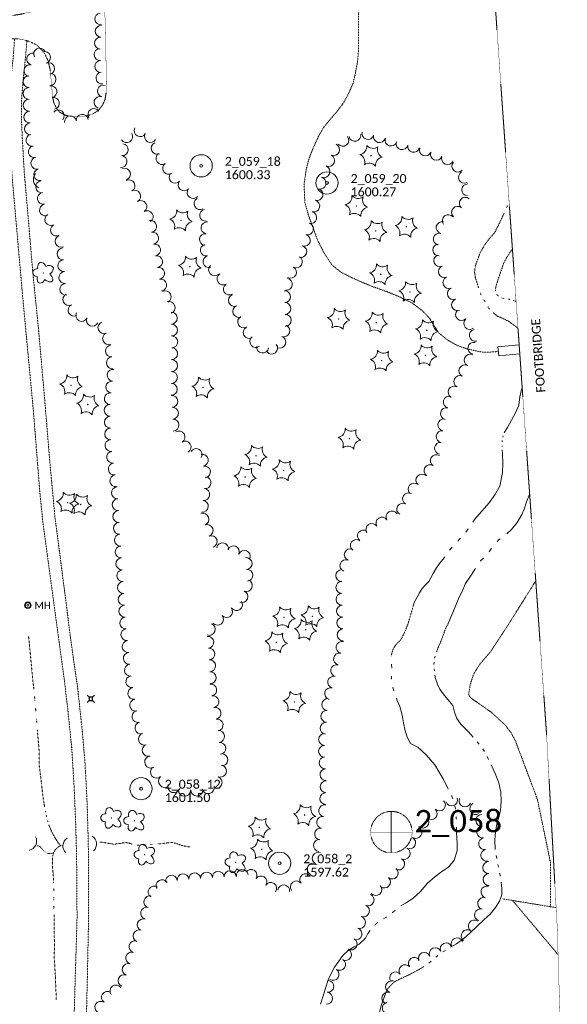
# Model space of a CAD drawing. Extents: x 386237 to 390135, y 96958 to 113752.
# Tile 78 of 116: x 388629 to 388998, y 105323 to 105988. Entities that reach past the tile are written whole.
import ezdxf
from ezdxf.enums import TextEntityAlignment as Align

# ---------------------------------------------------------------- set-up
doc = ezdxf.new("R2010")
doc.units = 0
doc.header["$MEASUREMENT"] = 0
for name, pattern in [('Wisdot3', [0.1875, 0.125, -0.0625]), ('Wisdot5', [0.1, 0.05, -0.05]), ('Wisdot6', [0.375, 0.125, -0.0625, 0.03125, -0.0625, 0.03125, -0.0625])]:
    doc.linetypes.add(name, pattern=pattern)
for name, color, linetype, lineweight in [('E_DRN', 41, 'Continuous', 18), ('E_DWY', 51, 'Wisdot3', 18), ('E_LAND_Vegetation', 81, 'Continuous', 18), ('E_MAP_Limits', 81, 'Wisdot3', 18), ('E_MAP_PassPoints', 41, 'Continuous', 18), ('E_MISCPROP_Railing', 31, 'Continuous', 18), ('E_PATH_Sidewalk', 51, 'Wisdot5', 18), ('E_UTL_AG_Bold', 31, 'Continuous', 25), ('E_UTL_MH', 31, 'Continuous', 18), ('E_WTR', 131, 'Wisdot6', 18), ('E_WTR_Elevations', 131, 'Continuous', 18)]:
    doc.layers.add(name, color=color, linetype=linetype, lineweight=lineweight)
doc.styles.add('CalibriLight', font='calibril.ttf')

# ---------------------------------------------------------------- blocks, each defined once
blk = doc.blocks.new('PP')
at = {"layer": 'E_MAP_PassPoints', "lineweight": 0}
for radius in [7.5, 0.96]:
    blk.add_circle((0, 0), radius, dxfattribs=at)
blk = doc.blocks.new('PHOTOC')
at = {"layer": 'E_MAP_Limits', "lineweight": 0}
for p, q in [((0.12, 14.06), (0.06, -13.8)), ((-13.79, 0.03), (14.12, 0.01))]:
    blk.add_line(p, q, dxfattribs=at)
blk.add_circle((0.17, 0.03), 14, dxfattribs=at)
blk = doc.blocks.new('CULV')
at = {"color": 0, "linetype": 'ByBlock', "lineweight": -2, "transparency": 16777216}
blk.add_arc((0, 12.3), 12.3, 216.8699, 323.1301, dxfattribs=at)
blk = doc.blocks.new('MH')
at = {"color": 0, "linetype": 'ByBlock', "lineweight": -2, "transparency": 16777216}
for radius in [5, 4, 1.5]:
    blk.add_circle((0, 0), radius, dxfattribs=at)
at = {"color": 0, "linetype": 'ByBlock', "lineweight": -2, "transparency": 16777216, "style": 'CalibriLight'}
blk.add_text('MH', height=10.8, dxfattribs=at).set_placement((10, 0), align=Align.MIDDLE_LEFT)
blk = doc.blocks.new('PED')
at = {"color": 0, "linetype": 'ByBlock', "lineweight": -2, "transparency": 16777216}
for p, q in [((-2.5, 2.5), (-5.3, 5.3)), ((2.5, 2.5), (5.3, 5.3)), ((-2.5, -2.5), (-5.3, -5.3)), ((2.5, -2.5), (5.3, -5.3))]:
    blk.add_line(p, q, dxfattribs=at)
at = {"color": 0, "linetype": 'ByBlock', "lineweight": -2, "transparency": 16777216, "flags": 128}
blk.add_lwpolyline([(-2.5, -2.5), (2.5, -2.5), (2.5, 2.5), (-2.5, 2.5)], close=True, dxfattribs=at)
blk = doc.blocks.new('CTRE')
at = {"color": 0, "linetype": 'ByBlock', "lineweight": -2, "transparency": 16777216}
blk.add_circle((0, 0), 0.223, dxfattribs=at)
for centre, start, end in [((-11.97, 8.96), 280.2067, 5.97162), ((1.81, 14.92), 220.21132, 305.97623), ((-13.83, -5.9), 340.21132, 65.97623), ((13.83, 5.89), 160.21133, 245.97624), ((-1.81, -14.93), 40.21133, 125.97624)]:
    blk.add_arc(centre, 7.87, start, end, dxfattribs=at)
at = {"color": 0, "linetype": 'ByBlock', "lineweight": -2, "transparency": 16777216, "extrusion": (0, 0, -1)}
blk.add_arc((-12.03, -9.04), 7.87, 354.07279, 79.74889, dxfattribs=at)
blk = doc.blocks.new('DTRE')
at = {"color": 0, "linetype": 'ByBlock', "lineweight": -2, "transparency": 16777216}
blk.add_circle((-0.18, 0), 0.183, dxfattribs=at)
for centre, major_axis, ratio in [((-1.87, 5.32), (1.36, -4.98), 0.782863), ((-5.87, 0.15), (4.93, -0.12), 0.832022), ((4.06, 2.74), (-5.27, -2.93), 0.691916), ((-2.49, -5.24), (1.8, 4.86), 0.716896), ((3.54, -3.71), (-5.01, 4.58), 0.560249)]:
    blk.add_ellipse(centre, major_axis=major_axis, ratio=ratio, start_param=1.570796, end_param=4.712389, dxfattribs=at)

msp = doc.modelspace()

# ---------------------------------------------------------------- linework, layer by layer
at = {"layer": 'E_DWY', "flags": 128}
msp.add_lwpolyline([(388580.76, 105934.38), (388584.86, 105950.17), (388588.03, 105957.4), (388590.34, 105961.22), (388593.57, 105964.69), (388596.92, 105967.51), (388600.39, 105969.68), (388603.72, 105971.43), (388608.69, 105973.2), (388612.98, 105973.87), (388617.86, 105974.49), (388623.72, 105974.92), (388628.31, 105974.79), (388632.7, 105973.91), (388635.96, 105972.79), (388640.26, 105970.68), (388644.7, 105966.2), (388646.07, 105963.9), (388647.66, 105960.48), (388649.17, 105954.52), (388649.57, 105950.53), (388650.25, 105943.29), (388650.83, 105936.29), (388651.67, 105931.84), (388653.65, 105927.62), (388655.83, 105925.29), (388659.55, 105923.31), (388663.95, 105922.34), (388669.35, 105922.34), (388674.3, 105922.96), (388678.31, 105924.35), (388682.01, 105926.7), (388684.67, 105930.21), (388686.32, 105933.99), (388687.15, 105939.36), (388687.17, 105945.75), (388687.13, 105951.96), (388686.88, 105963), (388686.48, 105979.26), (388686.22, 105991.68), (388685.81, 105999.84), (388685.42, 106004.97), (388684.27, 106009.24), (388682.51, 106012.57), (388680.4, 106015.06), (388677.36, 106016.68), (388673.45, 106017.76), (388669.33, 106018.16), (388664.35, 106017.95), (388660.24, 106016.88), (388656.91, 106015.21), (388653.8, 106012.32), (388651.41, 106008.58), (388649.28, 106004.52), (388647.88, 106001.9), (388645.27, 105999.05), (388642.56, 105996.51), (388638.92, 105994.49), (388634.76, 105992.85), (388629.68, 105991.56), (388623.28, 105990.53), (388617.41, 105990.09), (388610.47, 105989.84), (388606.38, 105989.92), (388602.17, 105990.49), (388597.44, 105991.6), (388592.08, 105993.57), (388587.69, 105995.92), (388584.09, 105998.49), (388579.84, 106002.57), (388575.59, 106010.01)], dxfattribs=at)
at = {"layer": 'E_LAND_Vegetation'}
for centre, radius, start, end in [((388683.42, 105988.31), 4.01, 96.45044, 276.43512), ((388683.74, 105979.96), 4.01, 86.19778, 266.18245), ((388683.21, 105971.97), 4.01, 86.19778, 266.18245), ((388642.13, 105964.57), 4.01, 27.18599, 207.17067), ((388682.93, 105964.24), 4.01, 93.44095, 273.42563), ((388637.43, 105961.24), 4.01, 76.84773, 256.83241), ((388645.52, 105962.35), 4.01, 289.19307, 109.17774), ((388683.41, 105956.24), 4.01, 93.44095, 273.42563), ((388635.61, 105953.44), 4.01, 76.84773, 256.83241), ((388648.15, 105954.78), 4.01, 289.19307, 109.17774), ((388634.94, 105946.01), 4.01, 90.38588, 270.37055), ((388649.18, 105947.48), 4.01, 273.4359, 93.42058), ((388684.28, 105948.47), 4.01, 98.51586, 278.50054), ((388634.99, 105937.99), 4.01, 90.38588, 270.37055), ((388649.84, 105939.2), 4.01, 281.56928, 101.55396), ((388685.22, 105939.63), 4.01, 73.00215, 252.98683), ((388635.06, 105930.09), 4.01, 93.43737, 273.42204), ((388651.45, 105931.35), 4.01, 281.56928, 101.55396), ((388682.88, 105931.97), 4.01, 73.00215, 252.98683), ((388654.7, 105922.88), 4.01, 319.90031, 139.88498), ((388678.77, 105923.82), 4.01, 32.69346, 212.67814), ((388635.54, 105922.09), 4.01, 93.43737, 273.42204), ((388662.94, 105918.91), 4.01, 7.33684, 187.32152), ((388670.89, 105919.93), 4.01, 7.33684, 187.32152), ((388636.02, 105914.09), 4.01, 93.43737, 273.42204), ((388709.96, 105912.84), 4.01, 150.70191, 330.68659), ((388636.96, 105906.45), 4.01, 101.44339, 281.42806), ((388700.96, 105908.82), 4.01, 210.73867, 30.72334), ((388716.95, 105908.92), 4.01, 150.70191, 330.68659), ((388846.83, 105906.32), 4.01, 219.34669, 39.33137), ((388854.96, 105909.73), 4.01, 191.20514, 11.18982), ((388863.76, 105910.93), 4.01, 165.00311, 344.98779), ((388871.51, 105908.86), 4.01, 165.00311, 344.98779), ((388879.34, 105906.54), 4.01, 161.05873, 341.04341), ((388638.55, 105898.6), 4.01, 101.44339, 281.42806), ((388697.93, 105900.02), 4.01, 264.14115, 84.12583), ((388721.47, 105900.95), 4.01, 113.3251, 293.30978), ((388840.59, 105900.06), 4.01, 245.537, 65.52168), ((388886.75, 105904.09), 4.01, 166.84871, 346.83339), ((388894.56, 105902.27), 4.01, 166.84871, 346.83339), ((388902.5, 105899.86), 4.01, 158.75997, 338.74464), ((388640.22, 105890.87), 4.01, 104.47638, 284.46106), ((388697.11, 105892.04), 4.01, 264.14115, 84.12583), ((388724.71, 105894.07), 4.01, 124.24049, 304.22517), ((388837.27, 105892.76), 4.01, 245.537, 65.52168), ((388909.98, 105896.95), 4.01, 158.75997, 338.74464), ((388917.45, 105894.04), 4.01, 158.75997, 338.74464), ((388642.22, 105883.11), 4.01, 104.47638, 284.46106), ((388699.46, 105883.52), 4.01, 288.59381, 108.57849), ((388729.22, 105887.44), 4.01, 124.24049, 304.22517), ((388834.14, 105885.3), 4.01, 247.49873, 67.48341), ((388924.47, 105888.9), 4.01, 136.69703, 316.68171), ((388733.57, 105881.42), 4.01, 139.67996, 319.66464), ((388831.45, 105877.47), 4.01, 254.78664, 74.77132), ((388928.87, 105881.45), 4.01, 118.21386, 298.19854), ((388643.46, 105874.95), 4.01, 97.42939, 277.41407), ((388702.47, 105875.7), 4.01, 298.99853, 118.98321), ((388739.68, 105876.23), 4.01, 139.67996, 319.66464), ((388745.8, 105871.03), 4.01, 139.67996, 319.66464), ((388829.35, 105869.73), 4.01, 254.78664, 74.77132), ((388931.06, 105872.88), 4.01, 87.42936, 267.41403), ((388644.63, 105867.13), 4.01, 100.39042, 280.3751), ((388706.35, 105868.68), 4.01, 298.99853, 118.98321), ((388750.38, 105863.62), 4.01, 119.51262, 299.4973), ((388929.48, 105863.87), 4.01, 49.37833, 229.36301), ((388646.08, 105859.25), 4.01, 100.39042, 280.3751), ((388710.5, 105861.68), 4.01, 302.28933, 122.27401), ((388827.24, 105861.99), 4.01, 254.78664, 74.77132), ((388924.26, 105857.79), 4.01, 49.37833, 229.36301), ((388649.63, 105852.82), 4.01, 118.68977, 298.67444), ((388714.78, 105854.9), 4.01, 302.28933, 122.27401), ((388754.18, 105855.8), 4.01, 99.14756, 279.13224), ((388825.15, 105854.24), 4.01, 255.00466, 74.98934), ((388918.01, 105852.18), 4.01, 38.31209, 218.29676), ((388653.47, 105845.79), 4.01, 118.68977, 298.67444), ((388717.04, 105848.22), 4.01, 279.72496, 99.70964), ((388755.17, 105847.26), 4.01, 82.12851, 262.11318), ((388823.04, 105846.52), 4.01, 254.51612, 74.5008), ((388913.84, 105847.46), 4.01, 76.1566, 256.14128), ((388656.64, 105838.18), 4.01, 112.36459, 292.34927), ((388718.39, 105840.31), 4.01, 279.72496, 99.70964), ((388754.07, 105839.31), 4.01, 82.12851, 262.11318), ((388820.85, 105838.88), 4.01, 252.62899, 72.61367), ((388911.92, 105839.67), 4.01, 76.1566, 256.14128), ((388657.99, 105829.67), 4.01, 93.43961, 273.42429), ((388719.74, 105832.4), 4.01, 279.72496, 99.70964), ((388754.62, 105832.23), 4.01, 103.56483, 283.54951), ((388818.45, 105831.22), 4.01, 252.62899, 72.61367), ((388911.66, 105832.3), 4.01, 92.19426, 272.17894), ((388721.1, 105824.5), 4.01, 279.72496, 99.70964), ((388756.5, 105824.43), 4.01, 103.56483, 283.54951), ((388815.5, 105824.29), 4.01, 240.58251, 60.56719), ((388912.24, 105825.11), 4.01, 112.68744, 292.67212), ((388658.47, 105821.73), 4.01, 95.00461, 274.98929), ((388722.46, 105816.59), 4.01, 279.78007, 99.76474), ((388760.22, 105818.96), 4.01, 134.74347, 314.72815), ((388811.55, 105817.3), 4.01, 240.58251, 60.56719), ((388915.33, 105817.71), 4.01, 112.68744, 292.67212), ((388659.17, 105813.75), 4.01, 95.00461, 274.98929), ((388765.96, 105812.73), 4.01, 121.93743, 301.92211), ((388918.43, 105810.31), 4.01, 112.68744, 292.67212), ((388659.86, 105805.76), 4.01, 95.00461, 274.98929), ((388723.82, 105808.68), 4.01, 279.78007, 99.76474), ((388770.2, 105805.92), 4.01, 121.93743, 301.92211), ((388808.76, 105809.14), 4.01, 260.34317, 80.32785), ((388661.86, 105798.91), 4.01, 115.64279, 295.62747), ((388727.01, 105800.73), 4.01, 296.92916, 116.91384), ((388773.59, 105798.26), 4.01, 111.58811, 291.57279), ((388807.44, 105800.81), 4.01, 271.91233, 91.89701), ((388921.4, 105802.81), 4.01, 111.46947, 291.45415), ((388665.33, 105791.69), 4.01, 115.64279, 295.62747), ((388729.57, 105793.46), 4.01, 288.45829, 108.44296), ((388776.54, 105790.8), 4.01, 111.58811, 291.57279), ((388807.71, 105792.79), 4.01, 271.91233, 91.89701), ((388924.28, 105795.26), 4.01, 109.82643, 289.8111), ((388670.59, 105788.14), 4.01, 153.45829, 333.44296), ((388730.99, 105786.3), 4.01, 271.23428, 91.21896), ((388779.86, 105783.75), 4.01, 117.51415, 297.49883), ((388807.98, 105784.78), 4.01, 271.91233, 91.89701), ((388926.98, 105788.69), 4.01, 132.99732, 312.982), ((388677.78, 105784.86), 4.01, 156.31603, 336.30071), ((388685.55, 105779.87), 4.01, 112.61623, 292.60091), ((388731.17, 105778.28), 4.01, 271.23428, 91.21896), ((388806.94, 105777.73), 4.01, 250.91451, 70.89919), ((388932.48, 105782.69), 4.01, 129.69589, 309.68057), ((388688.63, 105772.47), 4.01, 112.61623, 292.60091), ((388731.34, 105770.26), 4.01, 271.23428, 91.21896), ((388783.57, 105776.64), 4.01, 117.51415, 297.49883), ((388788.09, 105770.48), 4.01, 127.48546, 307.47014), ((388804.32, 105770.15), 4.01, 250.91451, 70.89919), ((388936.23, 105774.72), 4.01, 101.20422, 281.1889), ((388690.61, 105764.13), 4.01, 94.22244, 274.20712), ((388792.67, 105766.75), 4.01, 172.13018, 352.11486), ((388798.78, 105766.06), 4.01, 218.57191, 38.55659), ((388935.25, 105766.01), 4.01, 77.12306, 257.10774), ((388731.31, 105762.3), 4.01, 269.42395, 89.40863), ((388932.77, 105757.92), 4.01, 63.89977, 243.88444), ((388691.2, 105756.13), 4.01, 94.22244, 274.20712), ((388731.23, 105754.28), 4.01, 269.42395, 89.40863), ((388929.24, 105750.72), 4.01, 63.89977, 243.88444), ((388691.75, 105747.74), 4.01, 83.2841, 263.26878), ((388731.15, 105746.26), 4.01, 269.42395, 89.40863), ((388925.71, 105743.52), 4.01, 63.89977, 243.88444), ((388690.81, 105739.78), 4.01, 83.2841, 263.26878), ((388731.07, 105738.24), 4.01, 269.42395, 89.40863), ((388689.87, 105731.83), 4.01, 83.2841, 263.26878), ((388731.41, 105730.1), 4.01, 272.79368, 92.77836), ((388921.93, 105736.37), 4.01, 62.10572, 242.0904), ((388689.74, 105724.12), 4.01, 91.27536, 271.26004), ((388918.63, 105729.68), 4.01, 76.73887, 256.72355), ((388731.8, 105722.09), 4.01, 272.79368, 92.77836), ((388916.78, 105721.87), 4.01, 76.73887, 256.72355), ((388689.92, 105716.11), 4.01, 91.27536, 271.26004), ((388732.19, 105714.08), 4.01, 272.79368, 92.77836), ((388914.99, 105714.25), 4.01, 81.98004, 261.96471), ((388690.09, 105708.1), 4.01, 91.27536, 271.26004), ((388736.2, 105706.1), 4.01, 301.33351, 121.31819), ((388913.87, 105706.31), 4.01, 81.98004, 261.96471), ((388690.35, 105700.33), 4.01, 97.72676, 277.71143), ((388740.37, 105699.24), 4.01, 301.33351, 121.31819), ((388912.75, 105698.37), 4.01, 81.98004, 261.96471), ((388691.42, 105692.39), 4.01, 97.72676, 277.71143), ((388747.8, 105694.25), 4.01, 329.74993, 149.73461), ((388751.95, 105690.38), 4.01, 280.69236, 100.67704), ((388909.9, 105690.11), 4.01, 57.60297, 237.58765), ((388692.5, 105684.45), 4.01, 97.72676, 277.71143), ((388905.6, 105683.34), 4.01, 57.60297, 237.58765), ((388753.44, 105682.49), 4.01, 280.69236, 100.67704), ((388900.22, 105676.98), 4.01, 49.12561, 229.11029), ((388693.57, 105676.51), 4.01, 97.72676, 277.71143), ((388753.83, 105675.21), 4.01, 263.35632, 83.341), ((388894.97, 105670.92), 4.01, 49.12561, 229.11029), ((388694.66, 105668.41), 4.01, 93.4375, 273.42218), ((388752.9, 105667.24), 4.01, 263.35632, 83.341), ((388891.2, 105664.33), 4.01, 60.53217, 240.51684), ((388695.14, 105660.41), 4.01, 93.4375, 273.42218), ((388751.97, 105659.27), 4.01, 263.35632, 83.341), ((388887.25, 105657.34), 4.01, 60.53217, 240.51684), ((388695.62, 105652.41), 4.01, 93.4375, 273.42218), ((388752.42, 105650.48), 4.01, 290.27649, 110.26117), ((388880, 105652.08), 4.01, 31.38975, 211.37443), ((388696.1, 105644.41), 4.01, 93.4375, 273.42218), ((388866.42, 105643.62), 4.01, 32.49139, 212.47607), ((388873.19, 105647.93), 4.01, 32.49139, 212.47607), ((388755.2, 105642.96), 4.01, 290.27649, 110.26117), ((388860.74, 105639.29), 4.01, 53.75104, 233.73572), ((388696.62, 105636.43), 4.01, 93.83602, 273.8207), ((388757.98, 105635.43), 4.01, 290.27649, 110.26117), ((388765.68, 105630.55), 4.01, 350.19373, 170.17841), ((388855.99, 105632.82), 4.01, 53.75104, 233.73572), ((388697.16, 105628.44), 4.01, 93.83602, 273.8207), ((388772.94, 105628.54), 4.01, 337.87826, 157.86294), ((388780.37, 105625.52), 4.01, 337.87826, 157.86294), ((388851.83, 105626.64), 4.01, 68.47377, 248.45845), ((388697.69, 105620.44), 4.01, 93.83602, 273.8207), ((388781.51, 105620.65), 4.01, 274.24614, 94.23081), ((388848.89, 105619.18), 4.01, 68.47377, 248.45845), ((388698.23, 105612.44), 4.01, 93.83602, 273.8207), ((388782.1, 105612.65), 4.01, 274.24614, 94.23081), ((388846.12, 105612.5), 4.01, 90.3171, 270.30178), ((388698.76, 105604.45), 4.01, 93.83602, 273.8207), ((388781.69, 105605.76), 4.01, 248.23329, 68.21797), ((388846.16, 105604.48), 4.01, 90.3171, 270.30178), ((388778.72, 105598.32), 4.01, 248.23329, 68.21797), ((388699.24, 105596.44), 4.01, 93.43664, 273.42132), ((388775.03, 105592.92), 4.01, 215.59268, 35.57736), ((388846.24, 105596.53), 4.01, 92.26653, 272.25121), ((388699.72, 105588.44), 4.01, 93.43664, 273.42132), ((388768.38, 105588.15), 4.01, 220.07266, 40.05734), ((388846.56, 105588.51), 4.01, 92.26653, 272.25121), ((388700.23, 105580.53), 4.01, 95.82401, 275.80869), ((388762.24, 105582.99), 4.01, 220.07266, 40.05734), ((388846.83, 105580.47), 4.01, 91.52911, 271.51379), ((388701.04, 105572.56), 4.01, 95.82401, 275.80869), ((388756.64, 105576.15), 4.01, 248.98891, 68.97358), ((388847.04, 105572.45), 4.01, 91.52911, 271.51379), ((388701.86, 105564.58), 4.01, 95.82401, 275.80869), ((388755.74, 105567.39), 4.01, 277.52503, 97.50971), ((388846.34, 105564), 4.01, 77.32585, 257.31053), ((388756.44, 105559.56), 4.01, 273.43871, 93.42339), ((388702.67, 105556.61), 4.01, 95.82401, 275.80869), ((388756.91, 105551.58), 4.01, 272.48046, 92.46514), ((388844.58, 105556.17), 4.01, 77.32585, 257.31053), ((388703.48, 105548.64), 4.01, 95.82401, 275.80869), ((388842.64, 105548.34), 4.01, 75.91165, 255.89633), ((388704.38, 105540.81), 4.01, 99.48212, 279.4668), ((388757.26, 105543.57), 4.01, 272.48046, 92.46514), ((388840.69, 105540.56), 4.01, 75.91165, 255.89633), ((388705.7, 105532.91), 4.01, 99.48212, 279.4668), ((388757.69, 105535.27), 4.01, 280.35044, 100.33512), ((388838.58, 105532.77), 4.01, 74.65994, 254.64461), ((388707.02, 105525), 4.01, 99.48212, 279.4668), ((388759.13, 105527.38), 4.01, 280.35044, 100.33512), ((388836.57, 105525.44), 4.01, 86.04147, 266.02615), ((388708.52, 105517.34), 4.01, 104.74679, 284.73147), ((388760.57, 105519.49), 4.01, 280.35044, 100.33512), ((388836.02, 105517.43), 4.01, 86.04147, 266.02615), ((388762.01, 105511.6), 4.01, 280.35044, 100.33512), ((388710.56, 105509.59), 4.01, 104.74679, 284.73147), ((388762.99, 105503.82), 4.01, 275.5833, 95.56798), ((388835.46, 105509.43), 4.01, 86.04147, 266.02615), ((388712.91, 105502.07), 4.01, 108.30376, 288.28844), ((388834.49, 105501.84), 3.99, 89.95822, 269.9429), ((388715.43, 105494.46), 4.01, 108.30376, 288.28844), ((388763.76, 105495.84), 4.01, 275.5833, 95.56798), ((388834.49, 105493.86), 3.99, 89.95822, 269.9429), ((388717.23, 105486.69), 4.16, 118.22209, 298.20677), ((388764.97, 105488.09), 4.16, 266.81156, 86.79624), ((388834.83, 105486.05), 3.99, 94.11949, 274.10416), ((388721.09, 105479.9), 4.16, 130.98844, 310.97312), ((388764.12, 105480.56), 4.16, 248.91926, 68.90394), ((388835.4, 105478.09), 3.99, 94.11949, 274.10416), ((388726.54, 105473.62), 4.16, 130.98844, 310.97312), ((388761.13, 105472.79), 4.16, 248.91926, 68.90394), ((388732.76, 105470.08), 4.16, 161.63399, 341.61866), ((388748.26, 105467.79), 4.16, 180.93827, 0.92295), ((388755.89, 105469.44), 4.16, 193.90391, 13.88859), ((388835.56, 105469.91), 3.99, 88.40773, 268.39241), ((388739.94, 105467.66), 4.16, 180.93827, 0.92295), ((388835.34, 105461.94), 3.99, 88.40773, 268.39241), ((388920.3, 105460.96), 4.02, 198.50026, 18.48494), ((388929.28, 105460.4), 4.02, 157.55643, 337.54111), ((388834.55, 105453.71), 3.99, 79.89205, 259.87673), ((388906.46, 105451.8), 4.02, 226.16711, 46.15179), ((388912.02, 105457.59), 4.02, 226.16711, 46.15179), ((388936.58, 105455.1), 4.02, 118.68596, 298.67064), ((388833.14, 105445.86), 3.99, 79.89205, 259.87673), ((388900.89, 105446.01), 4.02, 226.16711, 46.15179), ((388940.63, 105447.18), 4.02, 94.11984, 274.10452), ((388831.74, 105438), 3.99, 79.89205, 259.87673), ((388896.12, 105439.02), 4.02, 239.1264, 59.11108), ((388941.26, 105439.37), 4.02, 99.19602, 279.1807), ((388891.98, 105432), 4.02, 242.36037, 62.34505), ((388942.54, 105431.44), 4.02, 99.19602, 279.1807), ((388831.03, 105430.24), 3.99, 84.98763, 264.97231), ((388888.25, 105424.89), 4.02, 242.36037, 62.34505), ((388830.13, 105421.61), 3.99, 65.41329, 245.39797), ((388884.53, 105417.77), 4.02, 242.36037, 62.34505), ((388943.94, 105423.6), 4.02, 100.91116, 280.89584), ((388826.81, 105414.36), 3.99, 65.41329, 245.39797), ((388880.2, 105411.65), 4.02, 229.11637, 49.10105), ((388945.34, 105415.35), 4.02, 91.45461, 271.43929), ((388731.08, 105406.16), 3.99, 6.9109, 186.89558), ((388739, 105407.12), 3.99, 6.9109, 186.89558), ((388746.85, 105407.74), 3.99, 4.11876, 184.10344), ((388754.81, 105408.31), 3.99, 4.11876, 184.10344), ((388762.74, 105408.82), 3.99, 3.23849, 183.22317), ((388770.71, 105409.27), 3.99, 3.23849, 183.22317), ((388778.88, 105410.02), 3.99, 9.82789, 189.81256), ((388784.9, 105410.15), 3.99, 326.24448, 146.22916), ((388791.53, 105405.72), 3.99, 326.24448, 146.22916), ((388821.76, 105407.2), 3.99, 37.52788, 217.51256), ((388874.95, 105405.58), 4.02, 229.11637, 49.10105), ((388945.54, 105407.32), 4.02, 91.45461, 271.43929), ((388719.42, 105398.81), 3.99, 55.82749, 235.81217), ((388724.76, 105403.18), 3.99, 30.6819, 210.66658), ((388798.16, 105401.29), 3.99, 326.24448, 146.22916), ((388806.87, 105399.65), 3.99, 352.52788, 172.51256), ((388815.43, 105402.34), 3.99, 37.52788, 217.51256), ((388869.09, 105400.54), 4.02, 220.72529, 40.70997), ((388944.1, 105398.87), 4.02, 74.2457, 254.23038), ((388716.47, 105392.25), 3.99, 74.41116, 254.39583), ((388863.91, 105393.46), 4.02, 247.04881, 67.03349), ((388941.92, 105391.14), 4.02, 74.2457, 254.23038), ((388714.32, 105384.56), 3.99, 74.41116, 254.39583), ((388860.78, 105386.07), 4.02, 247.04881, 67.03349), ((388858.15, 105378.27), 4.02, 252.66944, 72.65412), ((388939.73, 105383.41), 4.02, 74.2457, 254.23038), ((388712.05, 105376.72), 3.99, 69.27756, 249.26224), ((388935.53, 105375.83), 4.02, 53.61613, 233.60081), ((388709.23, 105369.26), 3.99, 69.27756, 249.26224), ((388855.75, 105370.6), 4.02, 252.66944, 72.65412), ((388930.77, 105369.37), 4.02, 53.61613, 233.60081), ((388706.49, 105361.94), 3.99, 73.68488, 253.66956), ((388852.48, 105363.75), 4.02, 241.58427, 61.56895), ((388916.59, 105360.49), 4.02, 24.55271, 204.53738), ((388923.89, 105363.83), 4.02, 24.55271, 204.53738), ((388704.25, 105354.28), 3.99, 73.68488, 253.66956), ((388848.65, 105356.69), 4.02, 241.58427, 61.56895), ((388901.85, 105354.01), 4.02, 23.55945, 203.54412), ((388909.21, 105357.22), 4.02, 23.55945, 203.54412), ((388701.86, 105346.52), 3.99, 69.67759, 249.66227), ((388844.69, 105349.93), 4.02, 236.49321, 56.47789), ((388888.8, 105345.8), 4.02, 37.80995, 217.79463), ((388895.14, 105350.73), 4.02, 37.80995, 217.79463), ((388699.09, 105339.04), 3.99, 69.67759, 249.66227), ((388840.26, 105343.24), 4.02, 236.49321, 56.47789), ((388882.45, 105340.88), 4.02, 37.80995, 217.79463), ((388693.68, 105332.06), 3.99, 37.08487, 217.06954), ((388836.67, 105335.17), 4.02, 264.29984, 84.28451), ((388879.73, 105334.94), 4.02, 72.14237, 252.12705), ((388687.85, 105327.7), 3.99, 56.37249, 236.35716), ((388835.87, 105327.17), 4.02, 264.29984, 84.28451), ((388877.26, 105327.29), 4.02, 72.14237, 252.12705), ((388683.43, 105321.06), 3.99, 56.37249, 236.35716), ((388877.49, 105320.54), 4.02, 101.07364, 281.05832)]:
    msp.add_arc(centre, radius, start, end, dxfattribs=at)
at = {"layer": 'E_MAP_Limits', "lineweight": 0, "flags": 128}
for points in [[(388984.39, 105505.03), (388917.31, 106458.29)], [(388984.39, 105505.03), (388991.61, 105374.06), (388998.37, 105150.48), (388996.22, 104660.02)]]:
    msp.add_lwpolyline(points, dxfattribs=at)
at = {"layer": 'E_MISCPROP_Railing', "flags": 128}
msp.add_lwpolyline([(388965.86, 105768.33), (388951.42, 105766.9), (388952.05, 105760.93), (388966.29, 105762.27)], dxfattribs=at)
at = {"layer": 'E_PATH_Sidewalk', "flags": 128}
for points in [[(388881.72, 106076.25), (388877.42, 106059.04), (388873.78, 106046.95), (388869.89, 106036.76), (388866.77, 106029.62), (388862.85, 106019.84), (388860.33, 106011.91), (388858.89, 106006.37), (388858, 106000.73), (388857.59, 105996.2), (388857.44, 105989.51), (388857.3, 105982.82), (388857.47, 105975.33), (388857.4, 105967.41), (388856.78, 105959.6), (388855.34, 105951.74), (388853.71, 105944.82), (388851.07, 105938.8), (388847.4, 105931.76), (388842.72, 105925.62), (388837.88, 105920.01), (388833.69, 105914.84), (388830.36, 105908.92), (388827.34, 105902.46), (388824.13, 105894.5), (388822.24, 105887.29), (388820.67, 105877.1), (388821.16, 105864.45), (388823.91, 105854.93), (388829.94, 105838.51), (388835.02, 105828.86), (388839.66, 105822.05), (388845.39, 105817.48), (388852.15, 105813.93), (388859.71, 105810.57), (388867.26, 105807.47), (388875.06, 105804.8), (388885.54, 105800.52), (388893.42, 105796.63), (388900.7, 105791.2), (388905.51, 105786.03), (388908.53, 105781.03), (388911.68, 105776.31), (388917.42, 105771.61), (388923.64, 105768.03), (388930.6, 105765.58), (388937.79, 105763.96), (388941.24, 105763.35), (388947.64, 105763.46), (388951.74, 105763.81)], [(388665.47, 105469.35), (388663.82, 105495.99), (388661.22, 105521.46), (388658.42, 105545.25), (388653.25, 105582.36), (388648.13, 105620.25), (388644.45, 105647.23), (388642.25, 105669.1), (388640.28, 105693.92), (388637.87, 105724.22), (388634.06, 105764.84), (388630.53, 105802.44), (388627.39, 105838.39), (388624.35, 105872.77), (388622.38, 105895.93), (388621.16, 105914.61), (388621.19, 105930.52), (388622.46, 105946.9), (388624.24, 105961.44), (388624.84, 105969.43), (388625.22, 105974.88)], [(388633.58, 105973.61), (388632.43, 105960.75), (388630.94, 105946.42), (388629.88, 105932.9), (388629.92, 105919.06), (388630.62, 105904.18), (388631.86, 105883.43), (388634.39, 105854.42), (388637.47, 105817.78), (388641.37, 105778.93), (388645.35, 105733.7), (388648.97, 105689.83), (388652.6, 105650.57), (388657.05, 105617.15), (388662.8, 105572.03), (388667.95, 105535.32), (388671.03, 105506.5), (388672.77, 105485.97), (388673.67, 105470.06)], [(388977.08, 105608.9), (388957.94, 105578.46), (388946.56, 105561.13), (388939.04, 105552.36), (388935.07, 105545.85), (388932.89, 105539.04), (388931.77, 105532.7), (388932.27, 105531.09), (388933.87, 105529.41), (388946.68, 105520.5), (388956.49, 105511.54), (388960.64, 105506.06), (388963.39, 105500.74)], [(388963.39, 105500.74), (388978.2, 105461.33), (388987.13, 105418.08), (388986.9, 105388.96), (388954.67, 105394.24)], [(388665.47, 105469.35), (388666.38, 105447.56), (388666.96, 105428.04), (388667.31, 105406.57), (388667.38, 105380.94), (388666.85, 105362.62), (388666.09, 105337.7), (388665.58, 105320.86), (388665.36, 105304.99), (388664.96, 105282.07), (388665.02, 105262.35), (388665.17, 105240.79), (388665.46, 105213.28), (388666.04, 105186.41), (388666.69, 105161.35), (388667.73, 105134.31), (388668.71, 105109.23), (388669.36, 105090.5), (388669.85, 105073.98), (388670.03, 105051.39), (388669.74, 105028.65), (388669.68, 105005.96), (388669.61, 104978.43), (388669.23, 104949.92), (388669.11, 104925.84), (388668.55, 104897.61), (388668.27, 104872.9), (388667.71, 104847.54), (388667.25, 104820.23), (388666.59, 104801.94), (388665.81, 104782.61), (388664.23, 104759.4), (388662.81, 104734.57), (388661.25, 104706.51), (388658.73, 104675.31), (388656.8, 104650.6), (388656.09, 104642.63)], [(388664.72, 104643.75), (388666.47, 104663.62), (388668.48, 104687.06), (388671.42, 104728.57), (388672.63, 104754.01), (388675.52, 104804.06), (388676.43, 104826.31), (388676.73, 104850.12), (388677.08, 104878.42), (388677.21, 104908.09), (388678.01, 104954.09), (388678.43, 104998), (388678.6, 105030.48), (388678.55, 105064.33), (388677.78, 105098.5), (388676.5, 105127.79), (388675.36, 105153.26), (388674.38, 105185.28), (388673.7, 105219.38), (388673.13, 105253.52), (388673.01, 105287.87), (388673.73, 105314.87), (388674.47, 105346.44), (388675.22, 105382.24), (388675.2, 105410.59), (388674.97, 105432.6), (388674.3, 105456.14), (388673.67, 105470.06)], [(388992.14, 105356.59), (388961.39, 105393.14)], [(388986.9, 105388.96), (388990.83, 105388.3)]]:
    msp.add_lwpolyline(points, dxfattribs=at)
at = {"layer": 'E_WTR', "flags": 128}
for points in [[(388957.41, 105860.98), (388957.73, 105861.7), (388958.19, 105862.88)], [(388940.34, 105831.94), (388943.01, 105836.4), (388945.92, 105840.19), (388949.37, 105844.08), (388950.95, 105847.31), (388953.02, 105851.39), (388955.2, 105856.02), (388955.74, 105857.23)], [(388938.43, 105806.86), (388937.67, 105809.42), (388936.34, 105813.36), (388935.77, 105817.21), (388936.2, 105821.47), (388938.02, 105826.35), (388939.54, 105830.53), (388940.34, 105831.94)], [(388961.3, 105833.11), (388958.96, 105829.65), (388957.47, 105827.31), (388955.39, 105823.37)], [(388955.39, 105823.37), (388952.6, 105815.15), (388950.52, 105809.03), (388949.72, 105805.3), (388949.92, 105804.71)], [(388940.23, 105801.74), (388939.56, 105803.42)], [(388950.82, 105802.16), (388950.87, 105802.02), (388951.88, 105801.38)], [(388943, 105797.08), (388942.9, 105797.25), (388942.03, 105798.6)], [(388945.85, 105792.47), (388945.12, 105793.29), (388944.77, 105793.91)], [(388954.16, 105799.93), (388954.2, 105799.9), (388955.48, 105799.68)], [(388958.14, 105799.2), (388959.47, 105798.96)], [(388962.05, 105798.17), (388963.8, 105797.58)], [(388965.09, 105779.32), (388963.82, 105780.43), (388958.54, 105784.34), (388954.26, 105786.4), (388951.19, 105787.59), (388948.41, 105789.91)], [(388954.3, 105700.59), (388954.27, 105699.73), (388954.28, 105699.53)], [(388894.37, 105592.01), (388890.98, 105580.35), (388888.55, 105574.2), (388885.86, 105569.06), (388883.22, 105566.52), (388881.02, 105563.38), (388879.58, 105559), (388879.6, 105557.89)], [(388910.06, 105560.91), (388911.43, 105564.39), (388913.14, 105568.54), (388914.63, 105572.35), (388916.28, 105576.96), (388918.01, 105580.17)], [(388634.6, 105571.87), (388635.68, 105561.77), (388637.1, 105546.17), (388638.22, 105535.74)], [(388879.77, 105544.87), (388879.71, 105543.05), (388879.82, 105542.27)], [(388638.73, 105530.76), (388638.94, 105528.26)], [(388639.35, 105523.27), (388639.56, 105520.77)], [(388639.97, 105515.78), (388640.18, 105513.29)], [(388640.59, 105508.3), (388640.59, 105508.26), (388641.75, 105494.69), (388641.92, 105483.86), (388643.42, 105472.14)], [(388645.57, 105456.08), (388644.84, 105460.27), (388644.22, 105464.6), (388643.42, 105472.14)], [(388646.17, 105452.78), (388646, 105453.64), (388645.96, 105453.88)], [(388646.85, 105449.5), (388646.62, 105450.6)], [(388923.32, 105449.92), (388923.44, 105447.5)], [(388647.69, 105446.27), (388647.37, 105447.34)], [(388656.33, 105430.19), (388654.68, 105432.04), (388652.16, 105436.02), (388650.1, 105439.93), (388648.35, 105444.15)], [(388644.37, 105427.29), (388643.79, 105427.87), (388642.43, 105429.44), (388641.72, 105429.86), (388640.76, 105430.15)], [(388651.58, 105405.27), (388651.57, 105406.47), (388651.32, 105410.77), (388650.87, 105415.47), (388650.69, 105419.52), (388650.8, 105422.34), (388651.61, 105425.47), (388652.67, 105427.37), (388654.62, 105429.22), (388656.22, 105430.17), (388657.86, 105430.5)], [(388682.29, 105432.41), (388684.84, 105432.44), (388688.22, 105431.79), (388691.85, 105431.17), (388694.86, 105431.33), (388697.73, 105431.9), (388700.52, 105432.26), (388703.16, 105431.67), (388704.61, 105431.16)], [(388707.65, 105430.45), (388708.25, 105430.37), (388709.2, 105430.4)], [(388712.33, 105430.52), (388713.88, 105430.66)], [(388717, 105430.98), (388718.55, 105431.15)], [(388721.67, 105431.31), (388722.44, 105431.34), (388726.11, 105431.71), (388728.9, 105432.06), (388731.33, 105432.24), (388733.01, 105432.05), (388735.14, 105431.37), (388738.19, 105430.23), (388742.04, 105429.52), (388743.88, 105429.19)], [(388645.08, 105426.62), (388644.85, 105426.8), (388644.83, 105426.83)], [(388645.83, 105425.99), (388645.58, 105426.2)], [(388646.63, 105425.44), (388646.33, 105425.59)], [(388651.65, 105425.54), (388649.85, 105424.66), (388647.59, 105424.97), (388647.21, 105425.16)], [(388651.63, 105399.32), (388651.61, 105401.3)], [(388651.71, 105393.37), (388651.67, 105395.35)], [(388651.82, 105387.42), (388651.78, 105389.4)], [(388652.05, 105354.69), (388652.09, 105365.23), (388651.88, 105383.45)], [(388882.1, 105386.48), (388880.57, 105385.21), (388880.22, 105384.95)], [(388870.15, 105378.22), (388868.4, 105376.53)], [(388653.39, 105325.96), (388653.34, 105327.54), (388652.73, 105342.64), (388652.05, 105354.25), (388652.05, 105354.69)], [(388876.72, 105333.16), (388881.21, 105337.93), (388885.56, 105340.24), (388891.95, 105343.15), (388899.12, 105346.97), (388901.47, 105348.56)]]:
    msp.add_lwpolyline(points, dxfattribs=at)
at = {"layer": 'E_WTR_Elevations', "flags": 128}
for points in [[(388963.35, 105722.3), (388965.56, 105727.62), (388966.38, 105733.19), (388967.44, 105738.23), (388967.9, 105739.31)], [(388963.35, 105722.3), (388957.94, 105712.43), (388955.95, 105709.31), (388955.81, 105708.88)], [(388954.43, 105703.78), (388954.39, 105702.72)], [(388955.17, 105706.85), (388954.85, 105705.84)], [(388954.41, 105697.41), (388954.57, 105694.7), (388954.88, 105688.38), (388954.65, 105682.02)], [(388954.65, 105682.02), (388952.75, 105672.84), (388949.49, 105666.92), (388945.57, 105661.7), (388942.13, 105657.75), (388939.07, 105654.15), (388935.82, 105650.27), (388934.62, 105648.59)], [(388957.59, 105640.78), (388960.77, 105643.66), (388964.51, 105648.31), (388967.6, 105653.75), (388969.16, 105657.32), (388970.83, 105662.33), (388972.86, 105667.23), (388972.95, 105667.53)], [(388931.45, 105644.11), (388929.87, 105641.88)], [(388926.24, 105637.77), (388925.63, 105637.12), (388924.35, 105635.79)], [(388950.92, 105635.34), (388951.99, 105636.58), (388952.99, 105637.31)], [(388920.63, 105631.76), (388919.93, 105630.98), (388918.81, 105629.71)], [(388945.57, 105628.56), (388947.2, 105630.94)], [(388915.65, 105625.25), (388915.14, 105624.42), (388912.09, 105620.76), (388910.01, 105617.77), (388907.73, 105613.81), (388906.33, 105611), (388904.78, 105608.45), (388902.66, 105606.28), (388900.48, 105603.83), (388898.55, 105600.85), (388897.08, 105598.03), (388895.29, 105594.86), (388894.37, 105592.01)], [(388939.7, 105622.28), (388939.75, 105622.35), (388941.8, 105624.24)], [(388918.01, 105580.17), (388922.1, 105590.26), (388925.26, 105597.88), (388927.16, 105601.34), (388929.75, 105607.15), (388932.62, 105611.49), (388935.86, 105616.66), (388936.45, 105617.52)], [(388908.82, 105556.78), (388909.21, 105558.17)], [(388879.72, 105552.68), (388879.81, 105550.07)], [(388908.35, 105552.5), (388908.48, 105553.93)], [(388908.63, 105548.19), (388908.53, 105549.63)], [(388918.9, 105527.4), (388914.56, 105532.54), (388912.24, 105535.84), (388910.64, 105539.26), (388909.31, 105543.07), (388908.99, 105545.34)], [(388880.55, 105537.11), (388880.55, 105537.1), (388881.33, 105534.62)], [(388882.98, 105529.68), (388883.54, 105528.07), (388885.22, 105524.08), (388886.48, 105520), (388887.07, 105517.1), (388887.72, 105512.98), (388888.86, 105507.66), (388890.43, 105503.05), (388892.51, 105499.15), (388897.49, 105496.57)], [(388934.81, 105503.29), (388931.65, 105506.92), (388926.59, 105512.23), (388923.86, 105515.95), (388922.24, 105520.36), (388921.16, 105524.73), (388918.9, 105527.4)], [(388897.49, 105496.57), (388903.15, 105491.45), (388909.01, 105484.66), (388914.78, 105474.8), (388917.94, 105468.33)], [(388938.78, 105498.67), (388937.47, 105500.22)], [(388942.42, 105493.8), (388941.4, 105495.57)], [(388945.2, 105488.39), (388944.34, 105490.23)], [(388953.46, 105456.51), (388953.63, 105460.34), (388953.59, 105466.24), (388952.22, 105472.58), (388949.7, 105478.77), (388946.91, 105484.7)], [(388920.08, 105463.96), (388921.15, 105461.78)], [(388922.43, 105457.14), (388922.84, 105454.75)], [(388949.7, 105427.5), (388949.38, 105434.1), (388949.84, 105439.51), (388950.76, 105444.79), (388952.31, 105449.96), (388953.37, 105454.41), (388953.46, 105456.51)], [(388923.49, 105442.64), (388923.5, 105438.84), (388923.92, 105431.97), (388923.91, 105426.68), (388922.06, 105420.41), (388918.49, 105415.78), (388913.43, 105412.42), (388912.79, 105411.95)], [(388950.69, 105421.49), (388950.36, 105423.49)], [(388951.93, 105415.52), (388951.5, 105417.51)], [(388912.79, 105411.95), (388908.7, 105408.94), (388904.09, 105404.77), (388899.19, 105399.28), (388894.09, 105394.54), (388889.18, 105391.35), (388885.96, 105389.41)], [(388953.15, 105409.55), (388952.74, 105411.54)], [(388942.28, 105380.19), (388946.31, 105383.95), (388949.99, 105388.36), (388952.58, 105392.76), (388954.21, 105396.87), (388954.13, 105401.08), (388953.71, 105405.53)], [(388876.35, 105382.01), (388875.77, 105381.57), (388874.28, 105380.73)], [(388919.61, 105361.54), (388923.67, 105363.92), (388928.7, 105367.58), (388932.72, 105371.39), (388937.18, 105375.47), (388941.86, 105379.8), (388942.28, 105380.19)], [(388865.21, 105372.91), (388863.81, 105370.81), (388862.11, 105367.78), (388857.8, 105363.71), (388854.12, 105361.53), (388850.65, 105359.67), (388846.93, 105355.95), (388844.22, 105352.07), (388841.13, 105348.01)], [(388909.51, 105354.76), (388911.07, 105356.05)], [(388914.41, 105358.36), (388916.14, 105359.43)], [(388904.8, 105350.89), (388906.37, 105352.18)], [(388831.73, 105323.21), (388833.72, 105329.53), (388835.43, 105334.56), (388836.9, 105339.66), (388840.4, 105346.5), (388841.13, 105348.01)], [(388876.72, 105333.16), (388872.66, 105322.28), (388869.05, 105307.53), (388868.55, 105304.57)]]:
    msp.add_lwpolyline(points, dxfattribs=at)

# ---------------------------------------------------------------- block references
at = {"layer": 'E_DRN'}
for p, xscale, yscale, zscale, rotation in [((388638.03, 105878.67), 0.5, 0.5, 0.5, 282.0990736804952), ((388639.49, 105430.51), 0.4999999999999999, 0.4999999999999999, 0.4999999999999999, 64.04832681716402), ((388657.86, 105430.5), 0.5, 0.5, 0.5, 264.0908923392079), ((388680.56, 105431.86), 0.5, 0.5, 0.5, 95.52567906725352)]:
    msp.add_blockref('CULV', p, dxfattribs=dict(at, xscale=xscale, yscale=yscale, zscale=zscale, rotation=rotation))
at = {"layer": 'E_LAND_Vegetation'}
for name, p, xscale, yscale, zscale in [('CTRE', (388865.91, 105895.93), 0.7108526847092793, 0.7108526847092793, 0.7108526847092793), ('CTRE', (388855.94, 105862.05), 0.7108526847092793, 0.7108526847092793, 0.7108526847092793), ('CTRE', (388737.59, 105852.37), 0.7108526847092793, 0.7108526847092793, 0.7108526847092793), ('CTRE', (388889.65, 105847.98), 0.7108526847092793, 0.7108526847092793, 0.7108526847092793), ('CTRE', (388868.96, 105845.1), 0.7108526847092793, 0.7108526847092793, 0.7108526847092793), ('CTRE', (388743.55, 105821.08), 0.7108526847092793, 0.7108526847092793, 0.7108526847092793), ('DTRE', (388644.84, 105816.88), 0.6769248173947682, 0.6769248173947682, 0.6769248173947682), ('CTRE', (388872.47, 105815.99), 0.7108526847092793, 0.7108526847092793, 0.7108526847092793), ('CTRE', (388892.15, 105803.94), 0.7108526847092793, 0.7108526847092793, 0.7108526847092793), ('CTRE', (388844.01, 105785.78), 0.7108526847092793, 0.7108526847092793, 0.7108526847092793), ('CTRE', (388869.52, 105783.35), 0.7108526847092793, 0.7108526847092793, 0.7108526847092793), ('CTRE', (388903.52, 105778.16), 0.7108526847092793, 0.7108526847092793, 0.7108526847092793), ('CTRE', (388902.63, 105761.2), 0.7108526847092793, 0.7108526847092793, 0.7108526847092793), ('CTRE', (388873.1, 105757.65), 0.7108526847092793, 0.7108526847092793, 0.7108526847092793), ('CTRE', (388663.38, 105740.99), 0.7108526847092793, 0.7108526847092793, 0.7108526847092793), ('CTRE', (388752.4, 105739.51), 0.7108526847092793, 0.7108526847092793, 0.7108526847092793), ('CTRE', (388674.66, 105728.03), 0.7108526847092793, 0.7108526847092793, 0.7108526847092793), ('CTRE', (388851.31, 105704.93), 0.7108526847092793, 0.7108526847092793, 0.7108526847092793), ('CTRE', (388788.17, 105693.37), 0.7108526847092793, 0.7108526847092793, 0.7108526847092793), ('CTRE', (388806.9, 105683.58), 0.7108526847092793, 0.7108526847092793, 0.7108526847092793), ('CTRE', (388780.85, 105679.02), 0.7108526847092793, 0.7108526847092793, 0.7108526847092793), ('CTRE', (388661.04, 105661.74), 0.7108526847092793, 0.7108526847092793, 0.7108526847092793), ('CTRE', (388669.84, 105660.5), 0.7108526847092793, 0.7108526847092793, 0.7108526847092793), ('CTRE', (388807.12, 105584.3), 0.7108526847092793, 0.7108526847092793, 0.7108526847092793), ('CTRE', (388826.3, 105585.04), 0.7108526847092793, 0.7108526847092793, 0.7108526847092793), ('CTRE', (388821.67, 105575.9), 0.7108526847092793, 0.7108526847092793, 0.7108526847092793), ('CTRE', (388801.85, 105567.48), 0.7108526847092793, 0.7108526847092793, 0.7108526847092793), ('CTRE', (388814.09, 105527.16), 0.7108526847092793, 0.7108526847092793, 0.7108526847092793), ('DTRE', (388690.74, 105448.81), 0.6769248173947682, 0.6769248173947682, 0.6769248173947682), ('CTRE', (388820.98, 105450.77), 0.7108526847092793, 0.7108526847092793, 0.7108526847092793), ('DTRE', (388706.21, 105446.91), 0.6769248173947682, 0.6769248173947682, 0.6769248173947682), ('CTRE', (388790.49, 105442.42), 0.7108526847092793, 0.7108526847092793, 0.7108526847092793), ('DTRE', (388713.2, 105423.99), 0.6769248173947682, 0.6769248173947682, 0.6769248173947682), ('CTRE', (388792.11, 105427.6), 0.7108526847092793, 0.7108526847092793, 0.7108526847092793), ('DTRE', (388774.65, 105418.96), 0.6769248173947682, 0.6769248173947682, 0.6769248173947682)]:
    msp.add_blockref(name, p, dxfattribs=dict(at, xscale=xscale, yscale=yscale, zscale=zscale))
at = {"layer": 'E_MAP_Limits', "lineweight": 0}
msp.add_blockref('PHOTOC', (388879.42, 105439.27), dxfattribs=at)
msp.add_blockref('PHOTOC', (388879.42, 105439.27), dxfattribs=at)
at = {"layer": 'E_MAP_PassPoints', "lineweight": 0}
for p in [(388751.16, 105889.16), (388836.09, 105877.58), (388710.63, 105468.62), (388710.63, 105468.62), (388804.15, 105418.28), (388804.15, 105418.28)]:
    msp.add_blockref('PP', p, dxfattribs=at)
at = {"layer": 'E_UTL_AG_Bold', "xscale": 0.4503659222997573, "yscale": 0.4503659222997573, "zscale": 0.4503659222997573}
msp.add_blockref('PED', (388676.68, 105529.26), dxfattribs=at)
at = {"layer": 'E_UTL_MH', "xscale": 0.4444444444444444, "yscale": 0.4444444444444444, "zscale": 0.4444444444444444}
msp.add_blockref('MH', (388634.16, 105592.43), dxfattribs=at)

# ---------------------------------------------------------------- texts
at = {"layer": 'E_MAP_Limits', "lineweight": 0, "style": 'CalibriLight'}
msp.add_text('2_058', height=15, dxfattribs=at).set_placement((388895.24, 105439.24))
msp.add_text('2_058', height=15, dxfattribs=at).set_placement((388895.24, 105439.24))
at = {"layer": 'E_MAP_PassPoints', "lineweight": 0, "style": 'CalibriLight'}
for s, p in [('2_059_18', (388767.16, 105889.16)), ('1600.33', (388767.16, 105880.16)), ('2_059_20', (388852.09, 105877.58)), ('1600.27', (388852.09, 105868.58)), ('2_058_12', (388726.63, 105468.62)), ('2_058_12', (388726.63, 105468.62)), ('1601.50', (388726.63, 105459.62)), ('1601.50', (388726.63, 105459.62)), ('2_058_2', (388820.15, 105418.28)), ('2_058_2', (388820.15, 105418.28)), ('1597.62', (388820.15, 105409.28)), ('1597.62', (388820.15, 105409.28))]:
    msp.add_text(s, height=6, dxfattribs=at).set_placement(p)
at = {"layer": 'E_MISCPROP_Railing', "style": 'CalibriLight'}
msp.add_text('FOOTBRIDGE', height=6, rotation=94.17337, dxfattribs=at).set_placement((388978.72, 105761), align=Align.MIDDLE_CENTER)

doc.saveas('drawing.dxf')
